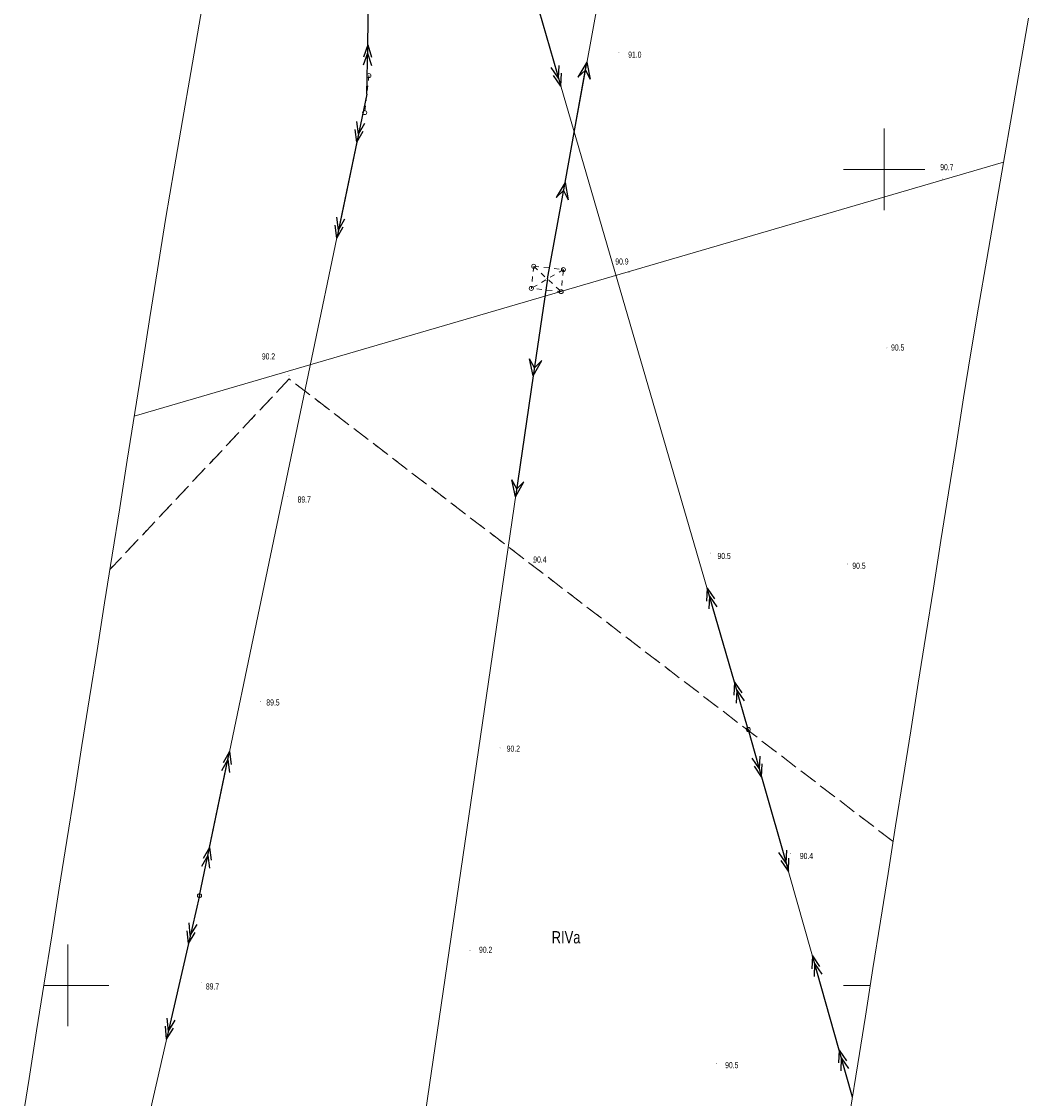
# Model space of a CAD drawing. Header units: metres. Extents: x 6524698 to 6533081, y 5883213 to 5896811.
# Tile 116 of 131: x 6526594 to 6526718, y 5894986 to 5895118. Entities that reach past the tile are written whole.
import ezdxf

# ---------------------------------------------------------------- set-up
doc = ezdxf.new("R2010")
doc.units = ezdxf.units.M
for name, pattern in [('mapa zasadnicza$0$219-1000', [0]), ('mapa zasadnicza$0$egkk-1000', [3, 2.25, -0.75]), ('mapa zasadnicza$0$egug-1000', [1.5, 0.75, -0.75]), ('mapa zasadnicza$0$suep_sn_1000', [0]), ('mapa zasadnicza$0$suep_wn_1000', [0]), ('mapa zasadnicza$0$supp_1000', [1.25, 0.625, -0.625])]:
    doc.linetypes.add(name, pattern=pattern)
for name, color, linetype in [('mapa zasadnicza$0$209-oznaczenie konturu klasyfikacyjnego', 7, 'Continuous'), ('mapa zasadnicza$0$217-kontur klasyfikacyjny', 7, 'Continuous'), ('mapa zasadnicza$0$218-kontur użytku gruntowego', 7, 'Continuous'), ('mapa zasadnicza$0$219-działka ewidencyjna', 7, 'Continuous'), ('mapa zasadnicza$0$pikieta naturalna', 7, 'Continuous'), ('mapa zasadnicza$0$pikieta naturalna-Atr2', 7, 'Continuous'), ('mapa zasadnicza$0$przewód elektroenergetyczny wysokiego napięcia', 7, 'Continuous'), ('mapa zasadnicza$0$przewód elektroenergetyczny średniego napięcia', 7, 'Continuous'), ('mapa zasadnicza$0$Ramki i opis wydruku', 7, 'Continuous'), ('mapa zasadnicza$0$słup przewodów napowietrznych', 7, 'Continuous'), ('mapa zasadnicza$0$Wstawianie ramki sekcyjnej z opisem', 7, 'Continuous')]:
    doc.layers.add(name, color=color, linetype=linetype)
doc.styles.add('mapa zasadnicza$0$STANDARD', font='Working1250', dxfattribs={"width": 0.75})

# ---------------------------------------------------------------- blocks, each defined once
blk = doc.blocks.new('mapa zasadnicza$0$US15')
at = {"color": 0, "linetype": 'Continuous', "lineweight": 13}
blk.add_circle((0, 0), 0.25, dxfattribs=at)
blk = doc.blocks.new('mapa zasadnicza$0$PW01')
at = {"linetype": 'Continuous', "lineweight": 13}
h = blk.add_hatch(color=0, dxfattribs=at)
edge = h.paths.add_edge_path()
edge.add_arc((0, 0), 0.045, 0, 360)
blk = doc.blocks.new('mapa zasadnicza$0$SM05')
at = {"color": 0, "linetype": 'Continuous', "lineweight": 13}
blk.add_circle((0, 0), 0.25, dxfattribs=at)
blk = doc.blocks.new('mapa zasadnicza$0$SUEP2')
at = {"color": 0, "linetype": 'Continuous'}
for p, q in [((0, 0), (6.027, 0)), ((5.027, 0), (3.527, 0.5)), ((5.027, 0), (3.527, -0.5)), ((6.027, 0), (4.527, 0.5)), ((6.027, 0), (4.527, -0.5)), ((6.027, 0), (18.027, 0)), ((17.027, 0), (15.527, 0.5)), ((17.027, 0), (15.527, -0.5)), ((18.027, 0), (16.527, 0.5)), ((18.027, 0), (16.527, -0.5))]:
    blk.add_line(p, q, dxfattribs=at)
blk = doc.blocks.new('mapa zasadnicza$0$SUEP3')
at = {"color": 0, "linetype": 'Continuous'}
for p, q in [((0, 0), (12.003, 0)), ((12.003, 0), (10.003, 0.75)), ((10.003, 0.75), (11.003, 0)), ((12.003, 0), (10.003, -0.75)), ((11.003, 0), (10.003, -0.75)), ((12.003, 0), (27.003, 0)), ((27.003, 0), (25.003, 0.75)), ((25.003, 0.75), (26.003, 0)), ((27.003, 0), (25.003, -0.75)), ((26.003, 0), (25.003, -0.75))]:
    blk.add_line(p, q, dxfattribs=at)

msp = doc.modelspace()

# ---------------------------------------------------------------- linework, layer by layer
at = {"layer": 'mapa zasadnicza$0$217-kontur klasyfikacyjny', "color": 92, "linetype": 'mapa zasadnicza$0$egkk-1000', "lineweight": 18, "flags": 128}
for points in [[(6526627.1, 5895074.31), (6526605.143, 5895050.955)], [(6526701.104, 5895017.633), (6526627.1, 5895074.31)]]:
    msp.add_lwpolyline(points, dxfattribs=at)
at = {"layer": 'mapa zasadnicza$0$218-kontur użytku gruntowego', "color": 3, "linetype": 'mapa zasadnicza$0$egug-1000', "lineweight": 18, "flags": 128}
for points in [[(6526627.1, 5895074.31), (6526605.143, 5895050.955)], [(6526701.104, 5895017.633), (6526627.1, 5895074.31)]]:
    msp.add_lwpolyline(points, dxfattribs=at)
at = {"layer": 'mapa zasadnicza$0$219-działka ewidencyjna', "color": 7, "linetype": 'mapa zasadnicza$0$219-1000', "lineweight": 18, "flags": 128}
msp.add_lwpolyline([(6526714.642, 5895100.892), (6526608.126, 5895069.736)], dxfattribs=at)
at = {"layer": 'mapa zasadnicza$0$przewód elektroenergetyczny wysokiego napięcia', "color": 1, "linetype": 'mapa zasadnicza$0$suep_wn_1000', "lineweight": 18, "flags": 128}
for points in [[(6526701.25, 5895319.87), (6526658.75, 5895086.57)], [(6526658.75, 5895086.57), (6526624.97, 5894855.86)], [(6526624.97, 5894855.86), (6526658.75, 5895086.57)]]:
    msp.add_lwpolyline(points, dxfattribs=at)
at = {"layer": 'mapa zasadnicza$0$przewód elektroenergetyczny średniego napięcia', "color": 1, "linetype": 'mapa zasadnicza$0$suep_sn_1000', "lineweight": 18, "flags": 128}
for points in [[(6526636.62, 5895109.22), (6526638.57, 5895216.96)], [(6526683.35, 5895031.36), (6526655.36, 5895127.51)], [(6526616.12, 5895011), (6526636.62, 5895109.22)], [(6526696.123, 5894986.289), (6526683.35, 5895031.36)], [(6526595.44, 5894920.73), (6526616.12, 5895011)]]:
    msp.add_lwpolyline(points, dxfattribs=at)
at = {"layer": 'mapa zasadnicza$0$Ramki i opis wydruku', "color": 7, "linetype": 'Continuous', "lineweight": 13, "flags": 128}
for points in [[(6526594.32, 5894982.77), (6526595.24, 5894988.6), (6526596.17, 5894994.43), (6526597.09, 5895000.26), (6526598.02, 5895006.09), (6526598.94, 5895011.92), (6526599.87, 5895017.74), (6526600.79, 5895023.57), (6526601.72, 5895029.4), (6526602.64, 5895035.23), (6526603.57, 5895041.06), (6526604.5, 5895046.89), (6526605.42, 5895052.71), (6526606.35, 5895058.54), (6526607.27, 5895064.37), (6526608.2, 5895070.2), (6526609.12, 5895076.03), (6526610.05, 5895081.86), (6526610.97, 5895087.69), (6526611.95, 5895093.84), (6526613.02, 5895100.07), (6526614.04, 5895105.97), (6526615.06, 5895111.88), (6526616.08, 5895117.79), (6526617.09, 5895123.7)], [(6526717.68, 5895118.54), (6526716.66, 5895112.64), (6526715.64, 5895106.73), (6526714.63, 5895100.82), (6526713.61, 5895094.91), (6526712.59, 5895089), (6526711.57, 5895083.1), (6526710.61, 5895077.51), (6526709.74, 5895072), (6526708.81, 5895066.17), (6526707.89, 5895060.35), (6526706.96, 5895054.52), (6526706.04, 5895048.69), (6526705.11, 5895042.86), (6526704.18, 5895037.03), (6526703.26, 5895031.2), (6526702.33, 5895025.37), (6526701.41, 5895019.55), (6526700.48, 5895013.72), (6526699.56, 5895007.89), (6526698.63, 5895002.06), (6526697.71, 5894996.23), (6526696.78, 5894990.4), (6526695.85, 5894984.58)]]:
    msp.add_lwpolyline(points, dxfattribs=at)
at = {"layer": 'mapa zasadnicza$0$słup przewodów napowietrznych', "color": 7, "linetype": 'mapa zasadnicza$0$supp_1000', "lineweight": 18, "flags": 128}
for points in [[(6526636.88, 5895111.49), (6526636.36, 5895106.95)], [(6526657.07, 5895088.11), (6526660.71, 5895087.72), (6526660.43, 5895085.02), (6526656.78, 5895085.41)], [(6526657.07, 5895088.11), (6526656.78, 5895085.41)], [(6526657.07, 5895088.11), (6526660.43, 5895085.02)], [(6526660.71, 5895087.72), (6526656.78, 5895085.41)]]:
    msp.add_lwpolyline(points, dxfattribs=at)
at = {"layer": 'mapa zasadnicza$0$Wstawianie ramki sekcyjnej z opisem', "color": 7, "linetype": 'Continuous', "lineweight": 13, "flags": 128}
for points in [[(6526700, 5895095), (6526700, 5895105)], [(6526695, 5895100), (6526705, 5895100)], [(6526600, 5894995), (6526600, 5895005)], [(6526597.049, 5895000), (6526605, 5895000)], [(6526695, 5895000), (6526698.305, 5895000)]]:
    msp.add_lwpolyline(points, dxfattribs=at)

# ---------------------------------------------------------------- block references
at = {"layer": 'mapa zasadnicza$0$pikieta naturalna', "color": 7, "linetype": 'Continuous', "lineweight": 13}
for p in [(6526667.5, 5895114.3), (6526707.13, 5895098.81), (6526668.74, 5895087.33), (6526700.34, 5895078.12), (6526627.09, 5895074.73), (6526626.92, 5895059.91), (6526678.7, 5895052.97), (6526657.01, 5895051.81), (6526695.5, 5895051.64), (6526623.58, 5895034.8), (6526652.95, 5895029.11), (6526688.51, 5895016.16), (6526649.26, 5895004.26), (6526616.35, 5895000.4), (6526679.43, 5894990.41)]:
    msp.add_blockref('mapa zasadnicza$0$PW01', p, dxfattribs=at)
at = {"layer": 'mapa zasadnicza$0$przewód elektroenergetyczny wysokiego napięcia', "color": 1, "linetype": 'Continuous', "lineweight": 18}
for rotation in [79.676, 261.67]:
    msp.add_blockref('mapa zasadnicza$0$SUEP3', (6526658.75, 5895086.57), dxfattribs=dict(at, rotation=rotation))
at = {"layer": 'mapa zasadnicza$0$przewód elektroenergetyczny średniego napięcia', "color": 1, "linetype": 'Continuous', "lineweight": 18}
for p, rotation in [((6526655.36, 5895127.51), 286.231), ((6526636.62, 5895109.22), 88.963), ((6526636.62, 5895109.22), 258.211), ((6526683.35, 5895031.36), 106.231), ((6526683.35, 5895031.36), 285.823), ((6526616.12, 5895011), 78.21099999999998), ((6526616.12, 5895011), 257.0969999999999), ((6526696.123, 5894986.289), 105.823)]:
    msp.add_blockref('mapa zasadnicza$0$SUEP2', p, dxfattribs=dict(at, rotation=rotation))
at = {"layer": 'mapa zasadnicza$0$słup przewodów napowietrznych', "color": 7, "linetype": 'Continuous', "lineweight": 18}
for name, p in [('mapa zasadnicza$0$SM05', (6526636.88, 5895111.49)), ('mapa zasadnicza$0$SM05', (6526636.36, 5895106.95)), ('mapa zasadnicza$0$SM05', (6526657.07, 5895088.11)), ('mapa zasadnicza$0$SM05', (6526660.71, 5895087.72)), ('mapa zasadnicza$0$SM05', (6526656.78, 5895085.41)), ('mapa zasadnicza$0$SM05', (6526660.43, 5895085.02)), ('mapa zasadnicza$0$US15', (6526683.35, 5895031.36)), ('mapa zasadnicza$0$US15', (6526616.12, 5895011))]:
    msp.add_blockref(name, p, dxfattribs=at)

# ---------------------------------------------------------------- texts
at = {"layer": 'mapa zasadnicza$0$209-oznaczenie konturu klasyfikacyjnego', "color": 3, "linetype": 'Continuous', "lineweight": 18, "style": 'mapa zasadnicza$0$STANDARD', "width": 0.79}
msp.add_text('RIVa', height=1.5, dxfattribs=at).set_placement((6526659.27, 5895005.15))
at = {"layer": 'mapa zasadnicza$0$pikieta naturalna-Atr2', "color": 7, "style": 'mapa zasadnicza$0$STANDARD', "width": 0.667}
for s, p in [('91.0', (6526668.64, 5895113.68)), ('90.7', (6526706.87, 5895099.89)), ('90.9', (6526667.06, 5895088.33)), ('90.2', (6526623.76, 5895076.7)), ('90.5', (6526700.85, 5895077.79)), ('89.7', (6526628.14, 5895059.17)), ('90.4', (6526657.01, 5895051.81)), ('90.5', (6526679.58, 5895052.25)), ('90.5', (6526696.1, 5895051.05)), ('89.5', (6526624.31, 5895034.3)), ('90.2', (6526653.76, 5895028.64)), ('90.4', (6526689.67, 5895015.49)), ('90.2', (6526650.37, 5895003.99)), ('89.7', (6526616.9, 5894999.5)), ('90.5', (6526680.52, 5894989.86))]:
    msp.add_text(s, height=0.75, dxfattribs=at).set_placement(p)

doc.saveas('drawing.dxf')
